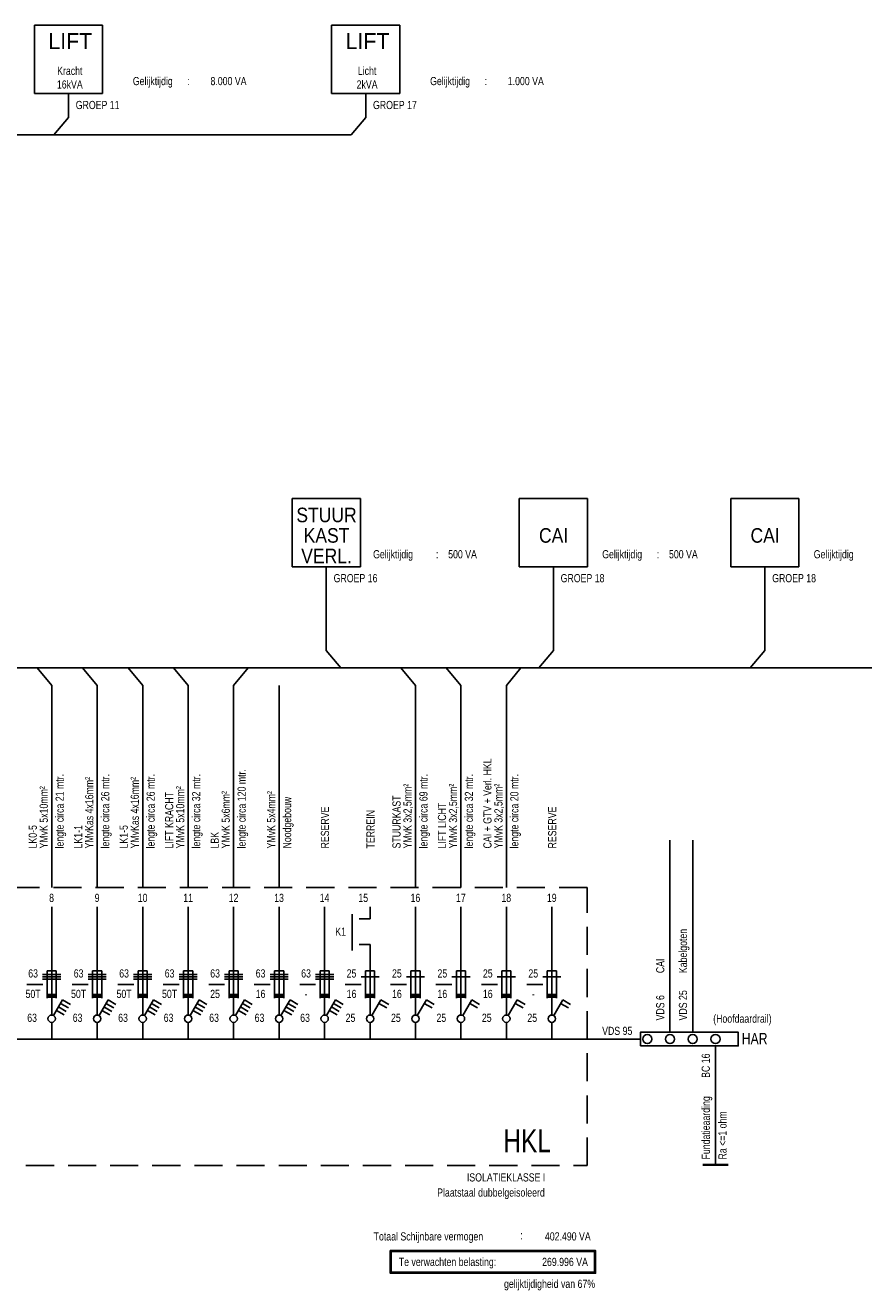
# Model space of a CAD drawing. Header units: millimetres. Extents: x -76073 to -606, y -39488 to 9083.
# Tile 2 of 23: x -57140 to -38183, y -19526 to 9083. Entities that reach past the tile are written whole.
import ezdxf
from ezdxf.enums import TextEntityAlignment as Align

# ---------------------------------------------------------------- set-up
doc = ezdxf.new("R2010")
doc.units = ezdxf.units.MM
doc.header["$LTSCALE"] = 100
doc.linetypes.add('DASHED', pattern=[19.05, 12.7, -6.35])
doc.linetypes.add('HIDDEN', pattern=[9.525, 6.35, -3.175])
doc.layers.add('EL6310--_STAND-ONBEW', color=2, linetype='Continuous')
doc.layers.add('EL63101-_LICHT-ARM', color=3, linetype='Continuous')
doc.styles.add('SMAL', font='B-GBP.SHX', dxfattribs={"width": 0.8})

# ---------------------------------------------------------------- blocks, each defined once
blk = doc.blocks.new('KASTTYPE')
at = {"color": 4, "style": 'SMAL', "width": 0.8}
blk.add_attdef('KAST', text='', height=500, dxfattribs=at).set_placement((-500, 500), align=Align.RIGHT)
at = {"color": 7, "style": 'SMAL', "width": 0.8}
blk.add_attdef('TYPE', text='', height=180, dxfattribs=at).set_placement((-500, -350), align=Align.RIGHT)
blk = doc.blocks.new('STELSEL')
at = {"color": 7, "style": 'SMAL', "width": 0.8}
blk.add_attdef('STELSEL', text='', height=180, dxfattribs=at).set_placement((0, -350), align=Align.RIGHT)

msp = doc.modelspace()

# ---------------------------------------------------------------- linework, layer by layer
at = {"color": 10, "linetype": 'HIDDEN'}
for p, q in [((-44437, -10412), (-67603, -10412)), ((-44437, -16697), (-44437, -10412)), ((-67603, -16697), (-44437, -16697))]:
    msp.add_line(p, q, dxfattribs=at)
at = {"color": 3}
for p, q in [((-56544, -11781), (-56544, -13293)), ((-55515, -11781), (-55515, -13293)), ((-54486, -11781), (-54486, -13293)), ((-53458, -11781), (-53458, -13293)), ((-52429, -11781), (-52429, -13293)), ((-51401, -11781), (-51401, -13293)), ((-50372, -11781), (-50372, -13293)), ((-49344, -11781), (-49344, -13293)), ((-48318, -11781), (-48318, -13293)), ((-47290, -11781), (-47290, -13293)), ((-46263, -11781), (-46263, -13293)), ((-45235, -11781), (-45235, -13293)), ((-56544, -13460), (-56544, -13838)), ((-55515, -13460), (-55515, -13838)), ((-54486, -13460), (-54486, -13838)), ((-53458, -13460), (-53458, -13838)), ((-52429, -13460), (-52429, -13838)), ((-51401, -13460), (-51401, -13838)), ((-50372, -13460), (-50372, -13838)), ((-49344, -13460), (-49344, -13838)), ((-48318, -13460), (-48318, -13838)), ((-47290, -13460), (-47290, -13838)), ((-46263, -13460), (-46263, -13838)), ((-45235, -13460), (-45235, -13838))]:
    msp.add_line(p, q, dxfattribs=at)
at = {"color": 7}
for p, q in [((-56646, -12912), (-56646, -12295)), ((-56646, -12295), (-56441, -12295)), ((-56441, -12295), (-56441, -12912)), ((-55618, -12912), (-55618, -12295)), ((-55618, -12295), (-55412, -12295)), ((-55412, -12295), (-55412, -12912)), ((-54589, -12912), (-54589, -12295)), ((-54589, -12295), (-54384, -12295)), ((-54384, -12295), (-54384, -12912)), ((-53561, -12912), (-53561, -12295)), ((-53561, -12295), (-53355, -12295)), ((-53355, -12295), (-53355, -12912)), ((-52532, -12912), (-52532, -12295)), ((-52532, -12295), (-52326, -12295)), ((-52326, -12295), (-52326, -12912)), ((-51504, -12912), (-51504, -12295)), ((-51504, -12295), (-51298, -12295)), ((-51298, -12295), (-51298, -12912)), ((-50475, -12912), (-50475, -12295)), ((-50475, -12295), (-50269, -12295)), ((-50269, -12295), (-50269, -12912)), ((-49446, -12912), (-49446, -12295)), ((-49446, -12295), (-49241, -12295)), ((-49241, -12295), (-49241, -12912)), ((-48421, -12912), (-48421, -12295)), ((-48421, -12295), (-48215, -12295)), ((-48215, -12295), (-48215, -12912)), ((-47393, -12912), (-47393, -12295)), ((-47393, -12295), (-47187, -12295)), ((-47187, -12295), (-47187, -12912)), ((-46365, -12912), (-46365, -12295)), ((-46365, -12295), (-46160, -12295)), ((-46160, -12295), (-46160, -12912)), ((-45338, -12912), (-45338, -12295)), ((-45338, -12295), (-45132, -12295)), ((-45132, -12295), (-45132, -12912)), ((-56749, -12377), (-56338, -12377)), ((-56749, -12429), (-56338, -12429)), ((-56749, -12480), (-56338, -12480)), ((-55721, -12377), (-55309, -12377)), ((-55721, -12429), (-55309, -12429)), ((-55721, -12480), (-55309, -12480)), ((-54692, -12377), (-54281, -12377)), ((-54692, -12429), (-54281, -12429)), ((-54692, -12480), (-54281, -12480)), ((-53664, -12377), (-53252, -12377)), ((-53664, -12429), (-53252, -12429)), ((-53664, -12480), (-53252, -12480)), ((-52635, -12377), (-52224, -12377)), ((-52635, -12429), (-52224, -12429)), ((-52635, -12480), (-52224, -12480)), ((-51606, -12377), (-51195, -12377)), ((-51606, -12429), (-51195, -12429)), ((-51606, -12480), (-51195, -12480)), ((-50578, -12377), (-50166, -12377)), ((-50578, -12429), (-50166, -12429)), ((-50578, -12480), (-50166, -12480)), ((-49549, -12429), (-49138, -12429)), ((-48524, -12429), (-48112, -12429)), ((-47496, -12429), (-47084, -12429)), ((-46468, -12429), (-46057, -12429)), ((-45441, -12429), (-45029, -12429)), ((-57107, -12604), (-56747, -12604)), ((-56079, -12604), (-55719, -12604)), ((-55050, -12604), (-54690, -12604)), ((-54022, -12604), (-53662, -12604)), ((-52993, -12604), (-52633, -12604)), ((-51965, -12604), (-51605, -12604)), ((-50936, -12604), (-50576, -12604)), ((-49907, -12604), (-49547, -12604)), ((-48882, -12604), (-48522, -12604)), ((-47854, -12604), (-47494, -12604)), ((-46826, -12604), (-46466, -12604)), ((-45799, -12604), (-45439, -12604)), ((-56502, -13304), (-56298, -12950)), ((-56390, -13110), (-56214, -13212)), ((-56344, -13030), (-56167, -13132)), ((-56298, -12950), (-56121, -13052)), ((-55473, -13304), (-55269, -12950)), ((-55362, -13110), (-55185, -13212)), ((-55316, -13030), (-55139, -13132)), ((-55269, -12950), (-55092, -13052)), ((-54445, -13304), (-54241, -12950)), ((-54333, -13110), (-54156, -13212)), ((-54287, -13030), (-54110, -13132)), ((-54241, -12950), (-54064, -13052)), ((-53416, -13304), (-53212, -12950)), ((-53305, -13110), (-53128, -13212)), ((-53258, -13030), (-53082, -13132)), ((-53212, -12950), (-53035, -13052)), ((-52388, -13304), (-52184, -12950)), ((-52276, -13110), (-52099, -13212)), ((-52230, -13030), (-52053, -13132)), ((-52184, -12950), (-52007, -13052)), ((-51359, -13304), (-51155, -12950)), ((-51248, -13110), (-51071, -13212)), ((-51201, -13030), (-51024, -13132)), ((-51155, -12950), (-50978, -13052)), ((-50330, -13304), (-50126, -12950)), ((-50219, -13110), (-50042, -13212)), ((-50173, -13030), (-49996, -13132)), ((-50126, -12950), (-49950, -13052)), ((-49302, -13304), (-49098, -12950)), ((-49144, -13030), (-48967, -13132)), ((-49098, -12950), (-48921, -13052)), ((-48276, -13304), (-48072, -12950)), ((-48118, -13030), (-47941, -13132)), ((-48072, -12950), (-47895, -13052)), ((-47248, -13304), (-47044, -12950)), ((-47091, -13030), (-46914, -13132)), ((-47044, -12950), (-46868, -13052)), ((-46221, -13304), (-46017, -12950)), ((-46063, -13030), (-45886, -13132)), ((-46017, -12950), (-45840, -13052)), ((-45193, -13304), (-44989, -12950)), ((-45035, -13030), (-44859, -13132)), ((-44989, -12950), (-44812, -13052)), ((-56437, -13190), (-56260, -13292)), ((-55408, -13190), (-55231, -13292)), ((-54380, -13190), (-54203, -13292)), ((-53351, -13190), (-53174, -13292)), ((-52322, -13190), (-52146, -13292)), ((-51294, -13190), (-51117, -13292)), ((-50265, -13190), (-50088, -13292))]:
    msp.add_line(p, q, dxfattribs=at)
at = {"linetype": 'DASHED', "ltscale": 250}
for points in [[(-56936, 7540), (-56936, 9083), (-55394, 9083), (-55394, 7540), (-56936, 7540)], [(-50215, 7540), (-50215, 9083), (-48672, 9083), (-48672, 7540), (-50215, 7540)], [(-51105, -3158), (-51105, -1615), (-49562, -1615), (-49562, -3158), (-51105, -3158)], [(-45972, -3158), (-45972, -1615), (-44429, -1615), (-44429, -3158), (-45972, -3158)], [(-41189, -3158), (-41189, -1615), (-39646, -1615), (-39646, -3158), (-41189, -3158)]]:
    msp.add_lwpolyline(points, dxfattribs=at)
at = {"color": 3}
for points in [[(-56165, 7540), (-56165, 7000)], [(-49443, 7540), (-49443, 7000)], [(-56496, 6606), (-56165, 7000)], [(-49774, 6606), (-49443, 7000)], [(-49774, 6606), (-56496, 6606)], [(-50334, -3158), (-50334, -5053)], [(-45200, -3158), (-45200, -5053)], [(-40417, -3158), (-40417, -5053)], [(-50003, -5447), (-50334, -5053)], [(-45531, -5447), (-45200, -5053)], [(-40748, -5447), (-40417, -5053)], [(-56544, -5841), (-56874, -5447)], [(-55515, -5841), (-55846, -5447)], [(-54486, -5841), (-54817, -5447)], [(-53458, -5841), (-53788, -5447)], [(-52429, -5841), (-52099, -5447)], [(-48318, -5841), (-48648, -5447)], [(-47290, -5841), (-47621, -5447)], [(-46263, -5841), (-45932, -5447)], [(-56544, -10412), (-56544, -5841)], [(-55515, -10412), (-55515, -5841)], [(-54486, -10412), (-54486, -5841)], [(-53458, -10412), (-53458, -5841)], [(-52429, -10412), (-52429, -5841)], [(-51401, -10412), (-51401, -5841)], [(-48318, -10412), (-48318, -5841)], [(-47290, -10412), (-47290, -5841)], [(-46263, -10412), (-46263, -5841)], [(-42563, -13684), (-42563, -9337)], [(-42049, -13684), (-42049, -9337)], [(-43232, -13992), (-43232, -13684), (-41020, -13684), (-41020, -13992), (-43232, -13992)], [(-45235, -13838), (-43232, -13838)], [(-41534, -16681), (-41534, -13992)]]:
    msp.add_lwpolyline(points, dxfattribs=at)
at = {"color": 4}
for points in [[(-56496, 6606), (-66285, 6606)], [(-10178, -5447), (-66285, -5447)]]:
    msp.add_lwpolyline(points, dxfattribs=at)
at = {"color": 7, "const_width": 103}
for points in [[(-56646, -12861), (-56441, -12861)], [(-55618, -12861), (-55412, -12861)], [(-54589, -12861), (-54384, -12861)], [(-53561, -12861), (-53355, -12861)], [(-52532, -12861), (-52326, -12861)], [(-51504, -12861), (-51298, -12861)], [(-50475, -12861), (-50269, -12861)], [(-49446, -12861), (-49241, -12861)], [(-48421, -12861), (-48215, -12861)], [(-47393, -12861), (-47187, -12861)], [(-46365, -12861), (-46160, -12861)], [(-45338, -12861), (-45132, -12861)]]:
    msp.add_lwpolyline(points, dxfattribs=at)
at = {"color": 5}
msp.add_lwpolyline([(-45235, -13838), (-66173, -13838)], dxfattribs=at)
for points in [[(-48890, -18618), (-44245, -18618), (-44245, -19132), (-48890, -19132)], [(-48864, -18644), (-44271, -18644), (-44271, -19107), (-48864, -19107), (-48864, -18644)]]:
    msp.add_lwpolyline(points, close=True)
at = {"color": 7}
for centre, radius in [((-56544, -13377), 83.6), ((-55515, -13377), 83.6), ((-54486, -13377), 83.6), ((-53458, -13377), 83.6), ((-52429, -13377), 83.6), ((-51401, -13377), 83.6), ((-50372, -13377), 83.6), ((-49344, -13377), 83.6), ((-48318, -13377), 83.6), ((-47290, -13377), 83.6), ((-46263, -13377), 83.6), ((-45235, -13377), 83.6), ((-43077, -13838), 103), ((-42563, -13838), 103), ((-42049, -13838), 103), ((-41534, -13838), 103)]:
    msp.add_circle(centre, radius, dxfattribs=at)
at = {"layer": 'EL6310--_STAND-ONBEW', "const_width": 51.4}
msp.add_lwpolyline([(-41822, -16681), (-41246, -16681)], dxfattribs=at)
at = {"layer": 'EL63101-_LICHT-ARM'}
for points in [[(-56544, -11781), (-56544, -10849)], [(-55515, -11781), (-55515, -10849)], [(-54486, -11781), (-54486, -10849)], [(-53458, -11781), (-53458, -10849)], [(-52429, -11781), (-52429, -10849)], [(-51401, -11781), (-51401, -10849)], [(-50372, -11781), (-50372, -10849)], [(-49344, -11122), (-49344, -10849)], [(-48318, -11781), (-48318, -10849)], [(-47290, -11781), (-47290, -10849)], [(-46263, -11781), (-46263, -10849)], [(-45235, -11781), (-45235, -10849)], [(-49753, -11011), (-49753, -11832)], [(-49344, -11122), (-49593, -11122)], [(-49344, -11697), (-49593, -11697)], [(-49344, -11781), (-49344, -11697)]]:
    msp.add_lwpolyline(points, dxfattribs=at)

# ---------------------------------------------------------------- block references
ref = msp.add_blockref('KASTTYPE', (-44868, -16697), dxfattribs=dict(xscale=1.028571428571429, yscale=1.028571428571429, zscale=1.028571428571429))
ref.add_attrib('TYPE', 'ISOLATIEKLASSE I', dxfattribs={"color": 7, "height": 185.14, "style": 'SMAL', "width": 0.8}).set_placement((-45383, -17057), align=Align.RIGHT)
at = {"xscale": 1.028571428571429, "yscale": 1.028571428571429, "zscale": 1.028571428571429}
msp.add_blockref('STELSEL', (-45394, -17039), dxfattribs=at).add_auto_attribs({'STELSEL': 'Plaatstaal dubbelgeisoleerd'})

# ---------------------------------------------------------------- texts
at = {"color": 3, "style": 'SMAL'}
for p in [(-56124, 8546), (-49402, 8546)]:
    msp.add_text('LIFT', height=360, dxfattribs=at).set_placement(p, align=Align.CENTER)
at = {"style": 'SMAL', "width": 0.8}
for s, height, p in [('Kracht', 185.1, (-56134, 7961)), ('Licht', 185.1, (-49412, 7961)), ('16kVA', 185.1, (-56134, 7653)), ('2kVA', 185.1, (-49412, 7653)), ('8', 185, (-56546, -10737)), ('9', 185, (-55517, -10737)), ('10', 185.1, (-54488, -10737)), ('11', 185.1, (-53460, -10737)), ('12', 185.1, (-52431, -10737)), ('13', 185.1, (-51403, -10737)), ('14', 185.1, (-50374, -10737)), ('15', 185.1, (-49500, -10737)), ('16', 185.1, (-48319, -10737)), ('17', 185.1, (-47292, -10737)), ('18', 185.1, (-46265, -10737)), ('19', 185.1, (-45237, -10737)), ('K1', 185.1, (-50010, -11501))]:
    msp.add_text(s, height=height, dxfattribs=at).set_placement(p, align=Align.CENTER)
for s, height, p in [('Gelijktijdig', 185.14, (-54709, 7730)), (':', 185, (-53475, 7730)), ('Gelijktijdig', 185.14, (-47987, 7730)), (':', 185, (-46753, 7730)), ('GROEP 11', 185.1, (-56000, 7189)), ('GROEP 17', 185.1, (-49278, 7189)), ('Gelijktijdig', 185.14, (-49276, -2968)), (':', 185, (-47854, -2968)), ('Gelijktijdig', 185.14, (-44096, -2968)), (':', 185, (-42862, -2968)), ('Gelijktijdig', 185.14, (-39313, -2968)), ('GROEP 16', 185.1, (-50168, -3509)), ('GROEP 18', 185.1, (-45035, -3509)), ('GROEP 18', 185.1, (-40252, -3509)), ('Totaal Schijnbare vermogen', 185.14, (-49264, -18391)), (':', 185, (-45947, -18366)), ('Te verwachten belasting:', 185.14, (-48695, -18968))]:
    msp.add_text(s, height=height, dxfattribs=at).set_placement(p)
for s, height, p in [('8.000 VA', 185.1, (-52138, 7730)), ('1.000 VA', 185.1, (-45416, 7730)), ('500 VA', 185.1, (-46929, -2968)), ('500 VA', 185.1, (-41936, -2968)), ('402.490 VA', 185.1, (-44356, -18391)), ('269.996 VA', 185.1, (-44419, -18968)), ('gelijktijdigheid van 67%%%', 185.14, (-44257, -19463))]:
    msp.add_text(s, height=height, dxfattribs=at).set_placement(p, align=Align.RIGHT)
at = {"color": 3, "style": 'SMAL', "width": 0.9}
for s, p in [('STUUR', (-50329, -2152)), ('KAST', (-50329, -2615)), ('CAI', (-45195, -2615)), ('CAI', (-40412, -2615)), ('VERL.', (-50329, -3078))]:
    msp.add_text(s, height=329.1, dxfattribs=at).set_placement(p, align=Align.CENTER)
at = {"style": 'SMAL', "width": 0.8}
for s, height, p in [('lengte circa 120 mtr.', 185.14, (-52156, -9528)), ('CAI + GTV + Verl. HKL', 185.14, (-46599, -9528)), ('lengte circa 21 mtr.', 185.14, (-56271, -9528)), ('YMvKas 4x16mm²', 185.14, (-55602, -9528)), ('lengte circa 26 mtr.', 185.14, (-55242, -9528)), ('YMvKas 4x16mm²', 185.14, (-54573, -9528)), ('lengte circa 26 mtr.', 185.14, (-54213, -9528)), ('lengte circa 32 mtr.', 185.14, (-53185, -9528)), ('lengte circa 69 mtr.', 185.14, (-48045, -9528)), ('lengte circa 32 mtr.', 185.14, (-47017, -9528)), ('lengte circa 20 mtr.', 185.14, (-45990, -9528)), ('YMvK 5x10mm²', 185.14, (-56631, -9528)), ('YMvK 5x10mm²', 185.14, (-53545, -9528)), ('YMvK 5x6mm²', 185.14, (-52516, -9528)), ('YMvK 5x4mm²', 185.14, (-51488, -9528)), ('Noodgebouw', 185.1, (-51128, -9528)), ('YMvK 3x2,5mm²', 185.14, (-48405, -9528)), ('YMvK 3x2,5mm²', 185.14, (-47377, -9528)), ('YMvK 3x2,5mm²', 185.14, (-46350, -9528)), ('LIFT KRACHT', 185.14, (-53794, -9528)), ('STUURKAST', 185.1, (-48654, -9528)), ('LIFT LICHT', 185.1, (-47626, -9528)), ('RESERVE', 185.1, (-50272, -9528)), ('TERREIN', 185.1, (-49243, -9528)), ('RESERVE', 185.1, (-45134, -9528)), ('LK0-5', 185.1, (-56880, -9528)), ('LK1-1', 185.1, (-55851, -9528)), ('LK1-5', 185.1, (-54823, -9528)), ('LBK', 185.1, (-52765, -9528))]:
    msp.add_text(s, height=height, rotation=90, dxfattribs=at).set_placement(p)
at = {"color": 7, "style": 'SMAL', "width": 0.8}
for s, height, p in [('Kabelgoten', 185.1, (-42177, -12347)), ('CAI', 185.1, (-42691, -12347)), ('VDS 25', 185.1, (-42177, -13416)), ('VDS 6', 185.1, (-42691, -13416)), ('BC 16', 185.1, (-41662, -14714)), ('Fundatieaarding', 185.14, (-41662, -16560)), ('Ra <=1 ohm', 185.1, (-41284, -16561))]:
    msp.add_text(s, height=height, rotation=90, dxfattribs=at).set_placement(p)
for s, height, p in [('(Hoofdaardrail)', 185.14, (-41586, -13468)), ('VDS 95', 185.1, (-44097, -13744)), ('HAR', 257.1, (-40939, -13956))]:
    msp.add_text(s, height=height, dxfattribs=at).set_placement(p)
at = {"color": 4, "style": 'SMAL', "width": 0.8}
msp.add_text('HKL', height=514.3, dxfattribs=at).set_placement((-46329, -16396))
at = {"color": 7, "style": 'SMAL', "width": 0.8}
for tag, p in [('63', (-56964, -12353)), ('63', (-55935, -12353)), ('63', (-54907, -12353)), ('63', (-53878, -12353)), ('63', (-52849, -12353)), ('63', (-51821, -12353)), ('63', (-50792, -12353)), ('25', (-49764, -12353)), ('25', (-48738, -12353)), ('25', (-47710, -12353)), ('25', (-46683, -12353)), ('25', (-45655, -12353)), ('50T', (-56964, -12816)), ('50T', (-55935, -12816)), ('50T', (-54907, -12816)), ('50T', (-53878, -12816)), ('25', (-52849, -12816)), ('16', (-51821, -12816)), ('-', (-50792, -12816)), ('16', (-49764, -12816)), ('16', (-48738, -12816)), ('16', (-47710, -12816)), ('16', (-46683, -12816)), ('-', (-45655, -12816)), ('63', (-56987, -13356)), ('63', (-55958, -13356)), ('63', (-54930, -13356)), ('63', (-53901, -13356)), ('63', (-52872, -13356)), ('63', (-51844, -13356)), ('63', (-50815, -13356)), ('25', (-49787, -13356)), ('25', (-48761, -13356)), ('25', (-47733, -13356)), ('25', (-46706, -13356)), ('25', (-45678, -13356))]:
    msp.add_attdef(tag, text='-', height=185, dxfattribs=at).set_placement(p, align=Align.MIDDLE)

doc.saveas('drawing.dxf')
